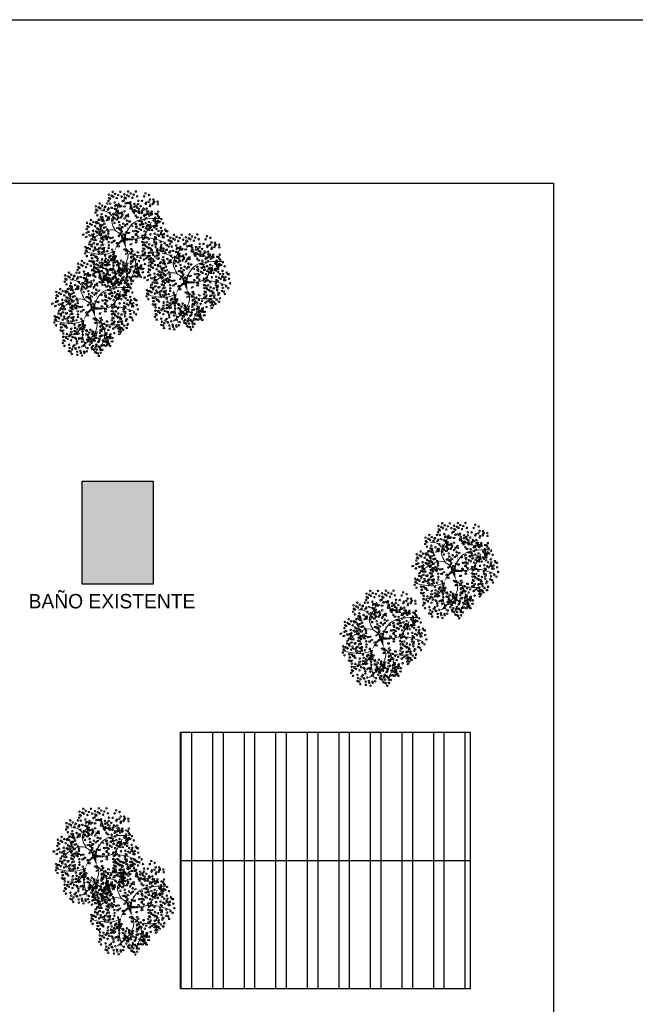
# Model space of a CAD drawing. Header units: millimetres. Extents: x 62 to 2583, y 6 to 513.
# Tile 16 of 20: x 2289 to 2320, y 465 to 513. Entities that reach past the tile are written whole.
import ezdxf

# ---------------------------------------------------------------- set-up
doc = ezdxf.new("R2010")
doc.units = ezdxf.units.MM
doc.linetypes.add('ACAD_ISO04W100', pattern=[30, 24, -3, 0, -3])
doc.layers.add('01 - Vegetación', color=3, linetype='Continuous', lineweight=0)
doc.layers.add('Cotas', color=3, linetype='Continuous')
doc.layers.add('PAREDE', color=6, linetype='Continuous')

# ---------------------------------------------------------------- blocks, each defined once
blk = doc.blocks.new('17')
at = {"layer": '01 - Vegetación'}
for points in [[(4495.84, 1680.23, 1.33, 0.0221, 0.199177), (4489.97, 1684.48, 0.0221, 0.0221, 1.224983)], [(4496.02, 1680.23, 1.33, 0.0221, 0.286986), (4500.47, 1683.82, 0.0221, 0.0221, -1.494927)], [(4496.02, 1679.76, 1.77, 0.0221, 0), (4491.39, 1678.53, 0.0221, 0.0221, 0)], [(4496.02, 1679.66, 1.77, 0.0221, 0), (4500.28, 1678.15, 0.0221, 0.0221, 0)], [(4496.4, 1679.85, 1.77, 0.0221, 0.074947), (4496.4, 1672.95, 0.0221, 0.0221, 0.762797)], [(4497.07, 1679.43, 0.133, 0.0221, 0.381476), (4512.91, 1682.47, 0.0221, 0.0221, -1.841687)]]:
    blk.add_lwpolyline(points, format="xyseb", dxfattribs=at)
for points in [[(4487.73, 1684.98), (4483.44, 1688.25), (4481.42, 1694.81)], [(4490, 1684.47), (4488.83, 1687.51), (4489.5, 1699.09)], [(4497.83, 1680.19), (4501.11, 1685.48), (4497.33, 1694.81)], [(4508.5, 1685.98), (4510.45, 1688), (4511.21, 1691.78)], [(4490, 1684.47), (4482.94, 1685.23), (4475.36, 1683.47)], [(4491.39, 1678.53), (4489.02, 1677.58), (4485.46, 1677.92), (4475.87, 1685.99)], [(4500.47, 1683.82), (4506.92, 1685.99), (4511.46, 1683.47), (4515.25, 1682.46)], [(4497.07, 1679.43), (4503.89, 1675.65), (4507.17, 1660.78)], [(4488.74, 1675.4), (4484.7, 1673.64), (4475.11, 1676.16)], [(4491.39, 1678.53), (4489, 1675.9), (4487.73, 1665.57)], [(4496.57, 1678.43), (4497.07, 1670.86), (4505.15, 1665.32)], [(4497.07, 1670.11), (4496.82, 1665.57), (4494.55, 1658.01)]]:
    blk.add_spline(points, degree=3, dxfattribs=at)
blk = doc.blocks.new('16')
at = {"layer": '01 - Vegetación'}
h = blk.add_hatch(color=40, dxfattribs=at)
h.set_gradient(color1=(255, 191, 0), color2=(223, 255, 127), rotation=180, centered=1, tint=1, name='INVSPHERICAL')
edge = h.paths.add_edge_path()
edge.add_ellipse((4538.847, 1678.642), major_axis=(-0.0033, 0.0777), ratio=0.578492, start_angle=0, end_angle=360, ccw=False)
edge = h.paths.add_edge_path()
edge.add_ellipse((4538.961, 1678.487), major_axis=(-0.0349, 0.0695), ratio=0.578492, start_angle=0, end_angle=360, ccw=False)
edge = h.paths.add_edge_path()
edge.add_ellipse((4538.69, 1678.926), major_axis=(-0.0594, 0.0503), ratio=0.578492, start_angle=0, end_angle=360, ccw=False)
edge = h.paths.add_edge_path()
edge.add_ellipse((4538.676, 1678.266), major_axis=(-0.0033, 0.0777), ratio=0.578492, start_angle=0, end_angle=360, ccw=False)
edge = h.paths.add_edge_path()
edge.add_ellipse((4541.23, 1679.281), major_axis=(0.0274, 0.0728), ratio=0.578492, start_angle=0, end_angle=360, ccw=False)
edge = h.paths.add_edge_path()
edge.add_ellipse((4540.829, 1679.36), major_axis=(-0.0349, 0.0695), ratio=0.578492, start_angle=0, end_angle=360, ccw=False)
edge = h.paths.add_edge_path()
edge.add_ellipse((4541.174, 1679.607), major_axis=(-0.0349, 0.0695), ratio=0.578492, start_angle=0, end_angle=360, ccw=False)
edge = h.paths.add_edge_path()
edge.add_ellipse((4541.072, 1679.421), major_axis=(0.0274, 0.0728), ratio=0.578492, start_angle=0, end_angle=360, ccw=False)
edge = h.paths.add_edge_path()
edge.add_ellipse((4540.113, 1679.632), major_axis=(-0.0349, 0.0695), ratio=0.578492, start_angle=0, end_angle=360, ccw=False)
edge = h.paths.add_edge_path()
edge.add_ellipse((4540.279, 1679.843), major_axis=(-0.0349, 0.0695), ratio=0.578492, start_angle=0, end_angle=360, ccw=False)
edge = h.paths.add_edge_path()
edge.add_ellipse((4540.165, 1679.999), major_axis=(-0.0033, 0.0777), ratio=0.578492, start_angle=0, end_angle=360, ccw=False)
edge = h.paths.add_edge_path()
edge.add_ellipse((4540.499, 1679.956), major_axis=(-0.0033, 0.0777), ratio=0.578492, start_angle=0, end_angle=360, ccw=False)
edge = h.paths.add_edge_path()
edge.add_ellipse((4540.629, 1679.513), major_axis=(-0.0594, 0.0503), ratio=0.578492, start_angle=0, end_angle=360, ccw=False)
edge = h.paths.add_edge_path()
edge.add_ellipse((4540.551, 1680.278), major_axis=(0.0274, 0.0728), ratio=0.578492, start_angle=0, end_angle=360, ccw=False)
edge = h.paths.add_edge_path()
edge.add_ellipse((4539.201, 1679.744), major_axis=(-0.0033, 0.0777), ratio=0.578492, start_angle=0, end_angle=360, ccw=False)
edge = h.paths.add_edge_path()
edge.add_ellipse((4539.14, 1679.893), major_axis=(0.0274, 0.0728), ratio=0.578492, start_angle=0, end_angle=360, ccw=False)
edge = h.paths.add_edge_path()
edge.add_ellipse((4539.208, 1680.126), major_axis=(-0.0033, 0.0777), ratio=0.578492, start_angle=0, end_angle=360, ccw=False)
edge = h.paths.add_edge_path()
edge.add_ellipse((4538.979, 1680.681), major_axis=(-0.0594, 0.0503), ratio=0.578492, start_angle=0, end_angle=360, ccw=False)
edge = h.paths.add_edge_path()
edge.add_ellipse((4538.577, 1680.728), major_axis=(-0.0033, 0.0777), ratio=0.578492, start_angle=0, end_angle=360, ccw=False)
edge = h.paths.add_edge_path()
edge.add_ellipse((4538.926, 1680.033), major_axis=(0.0274, 0.0728), ratio=0.578492, start_angle=0, end_angle=360, ccw=False)
edge = h.paths.add_edge_path()
edge.add_ellipse((4538.95, 1679.842), major_axis=(0.0274, 0.0728), ratio=0.578492, start_angle=0, end_angle=360, ccw=False)
edge = h.paths.add_edge_path()
edge.add_ellipse((4538.621, 1680.191), major_axis=(-0.0349, 0.0695), ratio=0.578492, start_angle=0, end_angle=360, ccw=False)
edge = h.paths.add_edge_path()
edge.add_ellipse((4538.328, 1680.411), major_axis=(0.0274, 0.0728), ratio=0.578492, start_angle=0, end_angle=360, ccw=False)
edge = h.paths.add_edge_path()
edge.add_ellipse((4538.283, 1680.138), major_axis=(-0.0594, 0.0503), ratio=0.578492, start_angle=0, end_angle=360, ccw=False)
edge = h.paths.add_edge_path()
edge.add_ellipse((4538.32, 1679.993), major_axis=(-0.0594, 0.0503), ratio=0.578492, start_angle=0, end_angle=360, ccw=False)
edge = h.paths.add_edge_path()
edge.add_ellipse((4538.755, 1680.687), major_axis=(-0.0033, 0.0777), ratio=0.578492, start_angle=0, end_angle=360, ccw=False)
edge = h.paths.add_edge_path()
edge.add_ellipse((4538.834, 1681.261), major_axis=(-0.0349, 0.0695), ratio=0.578492, start_angle=0, end_angle=360, ccw=False)
edge = h.paths.add_edge_path()
edge.add_ellipse((4539.054, 1681.374), major_axis=(-0.0033, 0.0777), ratio=0.578492, start_angle=0, end_angle=360, ccw=False)
edge = h.paths.add_edge_path()
edge.add_ellipse((4539.147, 1681.076), major_axis=(-0.0594, 0.0503), ratio=0.578492, start_angle=0, end_angle=360, ccw=False)
edge = h.paths.add_edge_path()
edge.add_ellipse((4539.52, 1680.541), major_axis=(-0.0033, 0.0777), ratio=0.578492, start_angle=0, end_angle=360, ccw=False)
edge = h.paths.add_edge_path()
edge.add_ellipse((4539.459, 1680.689), major_axis=(0.0274, 0.0728), ratio=0.578492, start_angle=0, end_angle=360, ccw=False)
edge = h.paths.add_edge_path()
edge.add_ellipse((4539.527, 1680.923), major_axis=(-0.0033, 0.0777), ratio=0.578492, start_angle=0, end_angle=360, ccw=False)
edge = h.paths.add_edge_path()
edge.add_ellipse((4539.265, 1681.244), major_axis=(0.0274, 0.0728), ratio=0.578492, start_angle=0, end_angle=360, ccw=False)
edge = h.paths.add_edge_path()
edge.add_ellipse((4539.188, 1677.478), major_axis=(-0.0594, 0.0503), ratio=0.578492, start_angle=0, end_angle=360, ccw=False)
edge = h.paths.add_edge_path()
edge.add_ellipse((4539.473, 1678.19), major_axis=(0.0274, 0.0728), ratio=0.578492, start_angle=0, end_angle=360, ccw=False)
edge = h.paths.add_edge_path()
edge.add_ellipse((4540.696, 1678.325), major_axis=(0.0274, 0.0728), ratio=0.578492, start_angle=0, end_angle=360, ccw=False)
edge = h.paths.add_edge_path()
edge.add_ellipse((4540.33, 1678.305), major_axis=(-0.0033, 0.0777), ratio=0.578492, start_angle=0, end_angle=360, ccw=False)
edge = h.paths.add_edge_path()
edge.add_ellipse((4540.174, 1678.307), major_axis=(-0.0033, 0.0777), ratio=0.578492, start_angle=0, end_angle=360, ccw=False)
edge = h.paths.add_edge_path()
edge.add_ellipse((4540.488, 1677.717), major_axis=(-0.0594, 0.0503), ratio=0.578492, start_angle=0, end_angle=360, ccw=False)
edge = h.paths.add_edge_path()
edge.add_ellipse((4540.676, 1677.675), major_axis=(-0.0594, 0.0503), ratio=0.578492, start_angle=0, end_angle=360, ccw=False)
edge = h.paths.add_edge_path()
edge.add_ellipse((4539.469, 1677.341), major_axis=(-0.0033, 0.0777), ratio=0.578492, start_angle=0, end_angle=360, ccw=False)
edge = h.paths.add_edge_path()
edge.add_ellipse((4539.773, 1677.406), major_axis=(-0.0594, 0.0503), ratio=0.578492, start_angle=0, end_angle=360, ccw=False)
edge = h.paths.add_edge_path()
edge.add_ellipse((4539.631, 1677.23), major_axis=(-0.0349, 0.0695), ratio=0.578492, start_angle=0, end_angle=360, ccw=False)
edge = h.paths.add_edge_path()
edge.add_ellipse((4539.445, 1677.695), major_axis=(-0.0594, 0.0503), ratio=0.578492, start_angle=0, end_angle=360, ccw=False)
edge = h.paths.add_edge_path()
edge.add_ellipse((4542.676, 1679.136), major_axis=(-0.0033, 0.0777), ratio=0.578492, start_angle=0, end_angle=360, ccw=False)
edge = h.paths.add_edge_path()
edge.add_ellipse((4542.661, 1679.428), major_axis=(-0.0033, 0.0777), ratio=0.578492, start_angle=0, end_angle=360, ccw=False)
edge = h.paths.add_edge_path()
edge.add_ellipse((4542.742, 1679.554), major_axis=(-0.0033, 0.0777), ratio=0.578492, start_angle=0, end_angle=360, ccw=False)
edge = h.paths.add_edge_path()
edge.add_ellipse((4542.776, 1679.728), major_axis=(-0.0349, 0.0695), ratio=0.578492, start_angle=0, end_angle=360, ccw=False)
edge = h.paths.add_edge_path()
edge.add_ellipse((4542.477, 1679.745), major_axis=(0.0274, 0.0728), ratio=0.578492, start_angle=0, end_angle=360, ccw=False)
edge = h.paths.add_edge_path()
edge.add_ellipse((4542.578, 1680.02), major_axis=(0.0274, 0.0728), ratio=0.578492, start_angle=0, end_angle=360, ccw=False)
edge = h.paths.add_edge_path()
edge.add_ellipse((4542.466, 1680.268), major_axis=(-0.0349, 0.0695), ratio=0.578492, start_angle=0, end_angle=360, ccw=False)
edge = h.paths.add_edge_path()
edge.add_ellipse((4542.632, 1680.479), major_axis=(-0.0349, 0.0695), ratio=0.578492, start_angle=0, end_angle=360, ccw=False)
edge = h.paths.add_edge_path()
edge.add_ellipse((4542.359, 1679.577), major_axis=(-0.0594, 0.0503), ratio=0.578492, start_angle=0, end_angle=360, ccw=False)
edge = h.paths.add_edge_path()
edge.add_ellipse((4542.171, 1679.619), major_axis=(-0.0594, 0.0503), ratio=0.578492, start_angle=0, end_angle=360, ccw=False)
edge = h.paths.add_edge_path()
edge.add_ellipse((4542.246, 1679.328), major_axis=(-0.0594, 0.0503), ratio=0.578492, start_angle=0, end_angle=360, ccw=False)
edge = h.paths.add_edge_path()
edge.add_ellipse((4542.369, 1678.498), major_axis=(0.0274, 0.0728), ratio=0.578492, start_angle=0, end_angle=360, ccw=False)
edge = h.paths.add_edge_path()
edge.add_ellipse((4542.902, 1678.749), major_axis=(-0.0349, 0.0695), ratio=0.578492, start_angle=0, end_angle=360, ccw=False)
edge = h.paths.add_edge_path()
edge.add_ellipse((4542.925, 1678.897), major_axis=(-0.0349, 0.0695), ratio=0.578492, start_angle=0, end_angle=360, ccw=False)
edge = h.paths.add_edge_path()
edge.add_ellipse((4542.628, 1678.671), major_axis=(-0.0033, 0.0777), ratio=0.578492, start_angle=0, end_angle=360, ccw=False)
edge = h.paths.add_edge_path()
edge.add_ellipse((4542.11, 1678.896), major_axis=(-0.0349, 0.0695), ratio=0.578492, start_angle=0, end_angle=360, ccw=False)
edge = h.paths.add_edge_path()
edge.add_ellipse((4542.34, 1678.18), major_axis=(-0.0349, 0.0695), ratio=0.578492, start_angle=0, end_angle=360, ccw=False)
edge = h.paths.add_edge_path()
edge.add_ellipse((4538.137, 1679.191), major_axis=(-0.0349, 0.0695), ratio=0.578492, start_angle=0, end_angle=360, ccw=False)
edge = h.paths.add_edge_path()
edge.add_ellipse((4538.099, 1678.758), major_axis=(-0.0594, 0.0503), ratio=0.578492, start_angle=0, end_angle=360, ccw=False)
edge = h.paths.add_edge_path()
edge.add_ellipse((4537.796, 1678.552), major_axis=(0.0274, 0.0728), ratio=0.578492, start_angle=0, end_angle=360, ccw=False)
edge = h.paths.add_edge_path()
edge.add_ellipse((4537.776, 1678.277), major_axis=(-0.0033, 0.0777), ratio=0.578492, start_angle=0, end_angle=360, ccw=False)
edge = h.paths.add_edge_path()
edge.add_ellipse((4539.181, 1678.6), major_axis=(-0.0033, 0.0777), ratio=0.578492, start_angle=0, end_angle=360, ccw=False)
edge = h.paths.add_edge_path()
edge.add_ellipse((4538.502, 1678.968), major_axis=(-0.0594, 0.0503), ratio=0.578492, start_angle=0, end_angle=360, ccw=False)
edge = h.paths.add_edge_path()
edge.add_ellipse((4538.615, 1679.216), major_axis=(-0.0594, 0.0503), ratio=0.578492, start_angle=0, end_angle=360, ccw=False)
edge = h.paths.add_edge_path()
edge.add_ellipse((4538.188, 1679.557), major_axis=(-0.0033, 0.0777), ratio=0.578492, start_angle=0, end_angle=360, ccw=False)
edge = h.paths.add_edge_path()
edge.add_ellipse((4538.203, 1679.265), major_axis=(-0.0033, 0.0777), ratio=0.578492, start_angle=0, end_angle=360, ccw=False)
edge = h.paths.add_edge_path()
edge.add_ellipse((4538.285, 1679.391), major_axis=(-0.0033, 0.0777), ratio=0.578492, start_angle=0, end_angle=360, ccw=False)
edge = h.paths.add_edge_path()
edge.add_ellipse((4538.856, 1679.647), major_axis=(-0.0349, 0.0695), ratio=0.578492, start_angle=0, end_angle=360, ccw=False)
edge = h.paths.add_edge_path()
edge.add_ellipse((4538.272, 1678.751), major_axis=(0.0274, 0.0728), ratio=0.578492, start_angle=0, end_angle=360, ccw=False)
edge = h.paths.add_edge_path()
edge.add_ellipse((4540.863, 1678.985), major_axis=(0.0274, 0.0728), ratio=0.578492, start_angle=0, end_angle=360, ccw=False)
edge = h.paths.add_edge_path()
edge.add_ellipse((4540.823, 1678.811), major_axis=(-0.0349, 0.0695), ratio=0.578492, start_angle=0, end_angle=360, ccw=False)
edge = h.paths.add_edge_path()
edge.add_ellipse((4541.446, 1678.949), major_axis=(-0.0349, 0.0695), ratio=0.578492, start_angle=0, end_angle=360, ccw=False)
edge = h.paths.add_edge_path()
edge.add_ellipse((4540.434, 1680.393), major_axis=(-0.0033, 0.0777), ratio=0.578492, start_angle=0, end_angle=360, ccw=False)
edge = h.paths.add_edge_path()
edge.add_ellipse((4540.419, 1680.685), major_axis=(-0.0033, 0.0777), ratio=0.578492, start_angle=0, end_angle=360, ccw=False)
edge = h.paths.add_edge_path()
edge.add_ellipse((4539.773, 1680.547), major_axis=(-0.0349, 0.0695), ratio=0.578492, start_angle=0, end_angle=360, ccw=False)
edge = h.paths.add_edge_path()
edge.add_ellipse((4539.782, 1680.87), major_axis=(-0.0349, 0.0695), ratio=0.578492, start_angle=0, end_angle=360, ccw=False)
edge = h.paths.add_edge_path()
edge.add_ellipse((4539.668, 1681.126), major_axis=(0.0274, 0.0728), ratio=0.578492, start_angle=0, end_angle=360, ccw=False)
edge = h.paths.add_edge_path()
edge.add_ellipse((4540.336, 1681.276), major_axis=(0.0274, 0.0728), ratio=0.578492, start_angle=0, end_angle=360, ccw=False)
edge = h.paths.add_edge_path()
edge.add_ellipse((4540.381, 1681.413), major_axis=(-0.0349, 0.0695), ratio=0.578492, start_angle=0, end_angle=360, ccw=False)
edge = h.paths.add_edge_path()
edge.add_ellipse((4540.225, 1681.525), major_axis=(-0.0349, 0.0695), ratio=0.578492, start_angle=0, end_angle=360, ccw=False)
edge = h.paths.add_edge_path()
edge.add_ellipse((4540.009, 1681.424), major_axis=(-0.0033, 0.0777), ratio=0.578492, start_angle=0, end_angle=360, ccw=False)
edge = h.paths.add_edge_path()
edge.add_ellipse((4540.106, 1681.258), major_axis=(-0.0033, 0.0777), ratio=0.578492, start_angle=0, end_angle=360, ccw=False)
edge = h.paths.add_edge_path()
edge.add_ellipse((4540.036, 1680.989), major_axis=(-0.0594, 0.0503), ratio=0.578492, start_angle=0, end_angle=360, ccw=False)
edge = h.paths.add_edge_path()
edge.add_ellipse((4539.967, 1680.73), major_axis=(-0.0594, 0.0503), ratio=0.578492, start_angle=0, end_angle=360, ccw=False)
edge = h.paths.add_edge_path()
edge.add_ellipse((4541.92, 1680.217), major_axis=(-0.0033, 0.0777), ratio=0.578492, start_angle=0, end_angle=360, ccw=False)
edge = h.paths.add_edge_path()
edge.add_ellipse((4541.222, 1680.466), major_axis=(-0.0349, 0.0695), ratio=0.578492, start_angle=0, end_angle=360, ccw=False)
edge = h.paths.add_edge_path()
edge.add_ellipse((4541.387, 1680.676), major_axis=(-0.0349, 0.0695), ratio=0.578492, start_angle=0, end_angle=360, ccw=False)
edge = h.paths.add_edge_path()
edge.add_ellipse((4541.251, 1680.784), major_axis=(0.0274, 0.0728), ratio=0.578492, start_angle=0, end_angle=360, ccw=False)
edge = h.paths.add_edge_path()
edge.add_ellipse((4541.818, 1680.659), major_axis=(0.0274, 0.0728), ratio=0.578492, start_angle=0, end_angle=360, ccw=False)
edge = h.paths.add_edge_path()
edge.add_ellipse((4541.942, 1680.743), major_axis=(0.0274, 0.0728), ratio=0.578492, start_angle=0, end_angle=360, ccw=False)
edge = h.paths.add_edge_path()
edge.add_ellipse((4541.762, 1680.886), major_axis=(-0.0349, 0.0695), ratio=0.578492, start_angle=0, end_angle=360, ccw=False)
edge = h.paths.add_edge_path()
edge.add_ellipse((4541.592, 1681.082), major_axis=(-0.0033, 0.0777), ratio=0.578492, start_angle=0, end_angle=360, ccw=False)
edge = h.paths.add_edge_path()
edge.add_ellipse((4541.511, 1680.956), major_axis=(-0.0033, 0.0777), ratio=0.578492, start_angle=0, end_angle=360, ccw=False)
edge = h.paths.add_edge_path()
edge.add_ellipse((4541.775, 1680.201), major_axis=(-0.0594, 0.0503), ratio=0.578492, start_angle=0, end_angle=360, ccw=False)
edge = h.paths.add_edge_path()
edge.add_ellipse((4541.737, 1680.346), major_axis=(-0.0594, 0.0503), ratio=0.578492, start_angle=0, end_angle=360, ccw=False)
edge = h.paths.add_edge_path()
edge.add_ellipse((4541.843, 1679.118), major_axis=(-0.0594, 0.0503), ratio=0.578492, start_angle=0, end_angle=360, ccw=False)
edge = h.paths.add_edge_path()
edge.add_ellipse((4541.881, 1679.551), major_axis=(-0.0349, 0.0695), ratio=0.578492, start_angle=0, end_angle=360, ccw=False)
edge = h.paths.add_edge_path()
edge.add_ellipse((4542.015, 1679.29), major_axis=(-0.0349, 0.0695), ratio=0.578492, start_angle=0, end_angle=360, ccw=False)
edge = h.paths.add_edge_path()
edge.add_ellipse((4541.91, 1679.869), major_axis=(0.0274, 0.0728), ratio=0.578492, start_angle=0, end_angle=360, ccw=False)
edge = h.paths.add_edge_path()
edge.add_ellipse((4541.769, 1679.666), major_axis=(-0.0033, 0.0777), ratio=0.578492, start_angle=0, end_angle=360, ccw=False)
edge = h.paths.add_edge_path()
edge.add_ellipse((4539.676, 1679.115), major_axis=(-0.0033, 0.0777), ratio=0.578492, start_angle=0, end_angle=360, ccw=False)
edge = h.paths.add_edge_path()
edge.add_ellipse((4539.594, 1678.989), major_axis=(-0.0033, 0.0777), ratio=0.578492, start_angle=0, end_angle=360, ccw=False)
edge = h.paths.add_edge_path()
edge.add_ellipse((4539.898, 1679.531), major_axis=(-0.0033, 0.0777), ratio=0.578492, start_angle=0, end_angle=360, ccw=False)
edge = h.paths.add_edge_path()
edge.add_ellipse((4539.697, 1678.641), major_axis=(-0.0349, 0.0695), ratio=0.578492, start_angle=0, end_angle=360, ccw=False)
edge = h.paths.add_edge_path()
edge.add_ellipse((4539.398, 1678.691), major_axis=(-0.0349, 0.0695), ratio=0.578492, start_angle=0, end_angle=360, ccw=False)
edge = h.paths.add_edge_path()
edge.add_ellipse((4539.555, 1678.579), major_axis=(-0.0349, 0.0695), ratio=0.578492, start_angle=0, end_angle=360, ccw=False)
edge = h.paths.add_edge_path()
edge.add_ellipse((4540.714, 1679.167), major_axis=(0.0274, 0.0728), ratio=0.578492, start_angle=0, end_angle=360, ccw=False)
edge = h.paths.add_edge_path()
edge.add_ellipse((4540.549, 1681.79), major_axis=(-0.0349, 0.0695), ratio=0.578492, start_angle=0, end_angle=360, ccw=False)
edge = h.paths.add_edge_path()
edge.add_ellipse((4540.715, 1682.001), major_axis=(-0.0349, 0.0695), ratio=0.578492, start_angle=0, end_angle=360, ccw=False)
edge = h.paths.add_edge_path()
edge.add_ellipse((4540.848, 1681.741), major_axis=(-0.0349, 0.0695), ratio=0.578492, start_angle=0, end_angle=360, ccw=False)
edge = h.paths.add_edge_path()
edge.add_ellipse((4540.661, 1681.542), major_axis=(0.0274, 0.0728), ratio=0.578492, start_angle=0, end_angle=360, ccw=False)
edge = h.paths.add_edge_path()
edge.add_ellipse((4540.684, 1681.351), major_axis=(0.0274, 0.0728), ratio=0.578492, start_angle=0, end_angle=360, ccw=False)
edge = h.paths.add_edge_path()
edge.add_ellipse((4540.56, 1681.267), major_axis=(0.0274, 0.0728), ratio=0.578492, start_angle=0, end_angle=360, ccw=False)
edge = h.paths.add_edge_path()
edge.add_ellipse((4540.528, 1678.539), major_axis=(0.0274, 0.0728), ratio=0.578492, start_angle=0, end_angle=360, ccw=False)
edge = h.paths.add_edge_path()
edge.add_ellipse((4540.38, 1678.647), major_axis=(0.0274, 0.0728), ratio=0.578492, start_angle=0, end_angle=360, ccw=False)
edge = h.paths.add_edge_path()
edge.add_ellipse((4540.034, 1678.678), major_axis=(-0.0349, 0.0695), ratio=0.578492, start_angle=0, end_angle=360, ccw=False)
edge = h.paths.add_edge_path()
edge.add_ellipse((4540.944, 1678.493), major_axis=(0.0274, 0.0728), ratio=0.578492, start_angle=0, end_angle=360, ccw=False)
edge = h.paths.add_edge_path()
edge.add_ellipse((4541.625, 1678.77), major_axis=(-0.0349, 0.0695), ratio=0.578492, start_angle=0, end_angle=360, ccw=False)
edge = h.paths.add_edge_path()
edge.add_ellipse((4541.994, 1678.887), major_axis=(0.0274, 0.0728), ratio=0.578492, start_angle=0, end_angle=360, ccw=False)
edge = h.paths.add_edge_path()
edge.add_ellipse((4541.336, 1678.598), major_axis=(0.0274, 0.0728), ratio=0.578492, start_angle=0, end_angle=360, ccw=False)
edge = h.paths.add_edge_path()
edge.add_ellipse((4539.381, 1678.993), major_axis=(-0.0349, 0.0695), ratio=0.578492, start_angle=0, end_angle=360, ccw=False)
edge = h.paths.add_edge_path()
edge.add_ellipse((4540.938, 1681.079), major_axis=(-0.0033, 0.0777), ratio=0.578492, start_angle=0, end_angle=360, ccw=False)
edge = h.paths.add_edge_path()
edge.add_ellipse((4540.699, 1680.759), major_axis=(-0.0594, 0.0503), ratio=0.578492, start_angle=0, end_angle=360, ccw=False)
edge = h.paths.add_edge_path()
edge.add_ellipse((4540.908, 1680.857), major_axis=(-0.0349, 0.0695), ratio=0.578492, start_angle=0, end_angle=360, ccw=False)
edge = h.paths.add_edge_path()
edge.add_ellipse((4540.863, 1680.561), major_axis=(-0.0349, 0.0695), ratio=0.578492, start_angle=0, end_angle=360, ccw=False)
edge = h.paths.add_edge_path()
edge.add_ellipse((4540.564, 1680.61), major_axis=(-0.0349, 0.0695), ratio=0.578492, start_angle=0, end_angle=360, ccw=False)
edge = h.paths.add_edge_path()
edge.add_ellipse((4539.771, 1681.729), major_axis=(-0.0349, 0.0695), ratio=0.578492, start_angle=0, end_angle=360, ccw=False)
edge = h.paths.add_edge_path()
edge.add_ellipse((4540.968, 1678.302), major_axis=(0.0274, 0.0728), ratio=0.578492, start_angle=0, end_angle=360, ccw=False)
edge = h.paths.add_edge_path()
edge.add_ellipse((4541.908, 1678.227), major_axis=(-0.0033, 0.0777), ratio=0.578492, start_angle=0, end_angle=360, ccw=False)
edge = h.paths.add_edge_path()
edge.add_ellipse((4541.283, 1678.297), major_axis=(-0.0349, 0.0695), ratio=0.578492, start_angle=0, end_angle=360, ccw=False)
edge = h.paths.add_edge_path()
edge.add_ellipse((4541.463, 1678.333), major_axis=(-0.0349, 0.0695), ratio=0.578492, start_angle=0, end_angle=360, ccw=False)
edge = h.paths.add_edge_path()
edge.add_ellipse((4538.021, 1678.159), major_axis=(0.0274, 0.0728), ratio=0.578492, start_angle=0, end_angle=360, ccw=False)
edge = h.paths.add_edge_path()
edge.add_ellipse((4537.772, 1677.992), major_axis=(0.0274, 0.0728), ratio=0.578492, start_angle=0, end_angle=360, ccw=False)
edge = h.paths.add_edge_path()
edge.add_ellipse((4538.082, 1677.841), major_axis=(-0.0033, 0.0777), ratio=0.578492, start_angle=0, end_angle=360, ccw=False)
edge = h.paths.add_edge_path()
edge.add_ellipse((4538.572, 1677.966), major_axis=(-0.0349, 0.0695), ratio=0.578492, start_angle=0, end_angle=360, ccw=False)
edge = h.paths.add_edge_path()
edge.add_ellipse((4538.311, 1677.99), major_axis=(0.0274, 0.0728), ratio=0.578492, start_angle=0, end_angle=360, ccw=False)
edge = h.paths.add_edge_path()
edge.add_ellipse((4538.394, 1678.174), major_axis=(0.0274, 0.0728), ratio=0.578492, start_angle=0, end_angle=360, ccw=False)
edge = h.paths.add_edge_path()
edge.add_ellipse((4538.776, 1677.355), major_axis=(-0.0349, 0.0695), ratio=0.578492, start_angle=0, end_angle=360, ccw=False)
edge = h.paths.add_edge_path()
edge.add_ellipse((4538.597, 1677.319), major_axis=(-0.0349, 0.0695), ratio=0.578492, start_angle=0, end_angle=360, ccw=False)
edge = h.paths.add_edge_path()
edge.add_ellipse((4539.063, 1677.621), major_axis=(-0.0349, 0.0695), ratio=0.578492, start_angle=0, end_angle=360, ccw=False)
edge = h.paths.add_edge_path()
edge.add_ellipse((4539.033, 1676.828), major_axis=(0.0274, 0.0728), ratio=0.578492, start_angle=0, end_angle=360, ccw=False)
edge = h.paths.add_edge_path()
edge.add_ellipse((4539.009, 1677.162), major_axis=(0.0274, 0.0728), ratio=0.578492, start_angle=0, end_angle=360, ccw=False)
edge = h.paths.add_edge_path()
edge.add_ellipse((4538.885, 1677.078), major_axis=(0.0274, 0.0728), ratio=0.578492, start_angle=0, end_angle=360, ccw=False)
edge = h.paths.add_edge_path()
edge.add_ellipse((4539.054, 1677.298), major_axis=(-0.0349, 0.0695), ratio=0.578492, start_angle=0, end_angle=360, ccw=False)
edge = h.paths.add_edge_path()
edge.add_ellipse((4542.221, 1677.913), major_axis=(-0.0033, 0.0777), ratio=0.578492, start_angle=0, end_angle=360, ccw=False)
edge = h.paths.add_edge_path()
edge.add_ellipse((4542.451, 1677.771), major_axis=(-0.0349, 0.0695), ratio=0.578492, start_angle=0, end_angle=360, ccw=False)
edge = h.paths.add_edge_path()
edge.add_ellipse((4541.18, 1677.355), major_axis=(-0.0349, 0.0695), ratio=0.578492, start_angle=0, end_angle=360, ccw=False)
edge = h.paths.add_edge_path()
edge.add_ellipse((4541.671, 1678.102), major_axis=(-0.0033, 0.0777), ratio=0.578492, start_angle=0, end_angle=360, ccw=False)
edge = h.paths.add_edge_path()
edge.add_ellipse((4541.411, 1678.017), major_axis=(-0.0033, 0.0777), ratio=0.578492, start_angle=0, end_angle=360, ccw=False)
edge = h.paths.add_edge_path()
edge.add_ellipse((4542.075, 1677.637), major_axis=(-0.0594, 0.0503), ratio=0.578492, start_angle=0, end_angle=360, ccw=False)
edge = h.paths.add_edge_path()
edge.add_ellipse((4541.252, 1677.826), major_axis=(-0.0349, 0.0695), ratio=0.578492, start_angle=0, end_angle=360, ccw=False)
edge = h.paths.add_edge_path()
edge.add_ellipse((4541.596, 1676.853), major_axis=(-0.0033, 0.0777), ratio=0.578492, start_angle=0, end_angle=360, ccw=False)
edge = h.paths.add_edge_path()
edge.add_ellipse((4541.655, 1677.018), major_axis=(-0.0033, 0.0777), ratio=0.578492, start_angle=0, end_angle=360, ccw=False)
edge = h.paths.add_edge_path()
edge.add_ellipse((4542.033, 1677.371), major_axis=(-0.0349, 0.0695), ratio=0.578492, start_angle=0, end_angle=360, ccw=False)
edge = h.paths.add_edge_path()
edge.add_ellipse((4542.19, 1677.259), major_axis=(-0.0349, 0.0695), ratio=0.578492, start_angle=0, end_angle=360, ccw=False)
edge = h.paths.add_edge_path()
edge.add_ellipse((4542.168, 1676.931), major_axis=(0.0274, 0.0728), ratio=0.578492, start_angle=0, end_angle=360, ccw=False)
edge = h.paths.add_edge_path()
edge.add_ellipse((4542.176, 1677.433), major_axis=(-0.0349, 0.0695), ratio=0.578492, start_angle=0, end_angle=360, ccw=False)
edge = h.paths.add_edge_path()
edge.add_ellipse((4541.313, 1677.094), major_axis=(-0.0349, 0.0695), ratio=0.578492, start_angle=0, end_angle=360, ccw=False)
edge = h.paths.add_edge_path()
edge.add_ellipse((4541.359, 1677.391), major_axis=(-0.0349, 0.0695), ratio=0.578492, start_angle=0, end_angle=360, ccw=False)
edge = h.paths.add_edge_path()
edge.add_ellipse((4540.019, 1676.943), major_axis=(-0.0349, 0.0695), ratio=0.578492, start_angle=0, end_angle=360, ccw=False)
edge = h.paths.add_edge_path()
edge.add_ellipse((4539.641, 1676.826), major_axis=(0.0274, 0.0728), ratio=0.578492, start_angle=0, end_angle=360, ccw=False)
edge = h.paths.add_edge_path()
edge.add_ellipse((4539.262, 1676.754), major_axis=(-0.0594, 0.0503), ratio=0.578492, start_angle=0, end_angle=360, ccw=False)
edge = h.paths.add_edge_path()
edge.add_ellipse((4539.45, 1677.146), major_axis=(-0.0594, 0.0503), ratio=0.578492, start_angle=0, end_angle=360, ccw=False)
at = {"layer": '01 - Vegetación', "extrusion": (0, 0, -1)}
for centre, major_axis in [((4540.549, 1681.79), (-0.0349, 0.0695)), ((4540.715, 1682.001), (-0.0349, 0.0695)), ((4538.834, 1681.261), (-0.0349, 0.0695)), ((4539.054, 1681.374), (-0.0033, 0.0777)), ((4539.771, 1681.729), (-0.0349, 0.0695)), ((4540.009, 1681.424), (-0.0033, 0.0777)), ((4540.106, 1681.258), (-0.0033, 0.0777)), ((4540.225, 1681.525), (-0.0349, 0.0695)), ((4540.381, 1681.413), (-0.0349, 0.0695)), ((4540.848, 1681.741), (-0.0349, 0.0695)), ((4538.577, 1680.728), (-0.0033, 0.0777)), ((4538.755, 1680.687), (-0.0033, 0.0777)), ((4539.52, 1680.541), (-0.0033, 0.0777)), ((4539.527, 1680.923), (-0.0033, 0.0777)), ((4539.773, 1680.547), (-0.0349, 0.0695)), ((4539.782, 1680.87), (-0.0349, 0.0695)), ((4540.419, 1680.685), (-0.0033, 0.0777)), ((4540.564, 1680.61), (-0.0349, 0.0695)), ((4540.863, 1680.561), (-0.0349, 0.0695)), ((4540.908, 1680.857), (-0.0349, 0.0695)), ((4540.938, 1681.079), (-0.0033, 0.0777)), ((4541.222, 1680.466), (-0.0349, 0.0695)), ((4541.387, 1680.676), (-0.0349, 0.0695)), ((4541.511, 1680.956), (-0.0033, 0.0777)), ((4541.592, 1681.082), (-0.0033, 0.0777)), ((4541.762, 1680.886), (-0.0349, 0.0695)), ((4542.632, 1680.479), (-0.0349, 0.0695)), ((4538.621, 1680.191), (-0.0349, 0.0695)), ((4539.201, 1679.744), (-0.0033, 0.0777)), ((4539.208, 1680.126), (-0.0033, 0.0777)), ((4540.165, 1679.999), (-0.0033, 0.0777)), ((4540.279, 1679.843), (-0.0349, 0.0695)), ((4540.434, 1680.393), (-0.0033, 0.0777)), ((4540.499, 1679.956), (-0.0033, 0.0777)), ((4541.92, 1680.217), (-0.0033, 0.0777)), ((4542.466, 1680.268), (-0.0349, 0.0695)), ((4542.776, 1679.728), (-0.0349, 0.0695)), ((4538.137, 1679.191), (-0.0349, 0.0695)), ((4538.188, 1679.557), (-0.0033, 0.0777)), ((4538.203, 1679.265), (-0.0033, 0.0777)), ((4538.285, 1679.391), (-0.0033, 0.0777)), ((4538.856, 1679.647), (-0.0349, 0.0695)), ((4539.676, 1679.115), (-0.0033, 0.0777)), ((4539.898, 1679.531), (-0.0033, 0.0777)), ((4540.113, 1679.632), (-0.0349, 0.0695)), ((4540.829, 1679.36), (-0.0349, 0.0695)), ((4541.174, 1679.607), (-0.0349, 0.0695)), ((4541.769, 1679.666), (-0.0033, 0.0777)), ((4541.881, 1679.551), (-0.0349, 0.0695)), ((4542.015, 1679.29), (-0.0349, 0.0695)), ((4542.661, 1679.428), (-0.0033, 0.0777)), ((4542.676, 1679.136), (-0.0033, 0.0777)), ((4542.742, 1679.554), (-0.0033, 0.0777)), ((4538.847, 1678.642), (-0.0033, 0.0777)), ((4538.961, 1678.487), (-0.0349, 0.0695)), ((4539.181, 1678.6), (-0.0033, 0.0777)), ((4539.381, 1678.993), (-0.0349, 0.0695)), ((4539.398, 1678.691), (-0.0349, 0.0695)), ((4539.555, 1678.579), (-0.0349, 0.0695)), ((4539.594, 1678.989), (-0.0033, 0.0777)), ((4539.697, 1678.641), (-0.0349, 0.0695)), ((4540.034, 1678.678), (-0.0349, 0.0695)), ((4540.823, 1678.811), (-0.0349, 0.0695)), ((4541.446, 1678.949), (-0.0349, 0.0695)), ((4541.625, 1678.77), (-0.0349, 0.0695)), ((4542.11, 1678.896), (-0.0349, 0.0695)), ((4542.628, 1678.671), (-0.0033, 0.0777)), ((4542.902, 1678.749), (-0.0349, 0.0695)), ((4542.925, 1678.897), (-0.0349, 0.0695)), ((4537.776, 1678.277), (-0.0033, 0.0777)), ((4538.082, 1677.841), (-0.0033, 0.0777)), ((4538.572, 1677.966), (-0.0349, 0.0695)), ((4538.676, 1678.266), (-0.0033, 0.0777)), ((4540.174, 1678.307), (-0.0033, 0.0777)), ((4540.33, 1678.305), (-0.0033, 0.0777)), ((4541.252, 1677.826), (-0.0349, 0.0695)), ((4541.283, 1678.297), (-0.0349, 0.0695)), ((4541.411, 1678.017), (-0.0033, 0.0777)), ((4541.463, 1678.333), (-0.0349, 0.0695)), ((4541.671, 1678.102), (-0.0033, 0.0777)), ((4541.908, 1678.227), (-0.0033, 0.0777)), ((4542.221, 1677.913), (-0.0033, 0.0777)), ((4542.34, 1678.18), (-0.0349, 0.0695)), ((4542.451, 1677.771), (-0.0349, 0.0695)), ((4538.597, 1677.319), (-0.0349, 0.0695)), ((4538.776, 1677.355), (-0.0349, 0.0695)), ((4539.054, 1677.298), (-0.0349, 0.0695)), ((4539.063, 1677.621), (-0.0349, 0.0695)), ((4539.469, 1677.341), (-0.0033, 0.0777)), ((4539.631, 1677.23), (-0.0349, 0.0695)), ((4541.18, 1677.355), (-0.0349, 0.0695)), ((4541.313, 1677.094), (-0.0349, 0.0695)), ((4541.359, 1677.391), (-0.0349, 0.0695)), ((4541.655, 1677.018), (-0.0033, 0.0777)), ((4542.033, 1677.371), (-0.0349, 0.0695)), ((4542.176, 1677.433), (-0.0349, 0.0695)), ((4542.19, 1677.259), (-0.0349, 0.0695)), ((4540.019, 1676.943), (-0.0349, 0.0695)), ((4541.596, 1676.853), (-0.0033, 0.0777))]:
    blk.add_ellipse(centre, major_axis=major_axis, ratio=0.578492, start_param=3.141593, end_param=9.424778, dxfattribs=at)
for centre, major_axis in [((4539.265, 1681.244), (0.0274, 0.0728)), ((4539.668, 1681.126), (0.0274, 0.0728)), ((4540.336, 1681.276), (0.0274, 0.0728)), ((4540.56, 1681.267), (0.0274, 0.0728)), ((4540.661, 1681.542), (0.0274, 0.0728)), ((4540.684, 1681.351), (0.0274, 0.0728)), ((4538.328, 1680.411), (0.0274, 0.0728)), ((4538.979, 1680.681), (-0.0594, 0.0503)), ((4539.147, 1681.076), (-0.0594, 0.0503)), ((4539.459, 1680.689), (0.0274, 0.0728)), ((4539.967, 1680.73), (-0.0594, 0.0503)), ((4540.036, 1680.989), (-0.0594, 0.0503)), ((4540.699, 1680.759), (-0.0594, 0.0503)), ((4541.251, 1680.784), (0.0274, 0.0728)), ((4541.818, 1680.659), (0.0274, 0.0728)), ((4541.942, 1680.743), (0.0274, 0.0728)), ((4538.283, 1680.138), (-0.0594, 0.0503)), ((4538.32, 1679.993), (-0.0594, 0.0503)), ((4538.926, 1680.033), (0.0274, 0.0728)), ((4538.95, 1679.842), (0.0274, 0.0728)), ((4539.14, 1679.893), (0.0274, 0.0728)), ((4540.551, 1680.278), (0.0274, 0.0728)), ((4541.737, 1680.346), (-0.0594, 0.0503)), ((4541.775, 1680.201), (-0.0594, 0.0503)), ((4541.91, 1679.869), (0.0274, 0.0728)), ((4542.477, 1679.745), (0.0274, 0.0728)), ((4542.578, 1680.02), (0.0274, 0.0728)), ((4538.615, 1679.216), (-0.0594, 0.0503)), ((4540.629, 1679.513), (-0.0594, 0.0503)), ((4540.714, 1679.167), (0.0274, 0.0728)), ((4541.072, 1679.421), (0.0274, 0.0728)), ((4541.23, 1679.281), (0.0274, 0.0728)), ((4541.843, 1679.118), (-0.0594, 0.0503)), ((4542.171, 1679.619), (-0.0594, 0.0503)), ((4542.246, 1679.328), (-0.0594, 0.0503)), ((4542.359, 1679.577), (-0.0594, 0.0503)), ((4537.796, 1678.552), (0.0274, 0.0728)), ((4538.099, 1678.758), (-0.0594, 0.0503)), ((4538.272, 1678.751), (0.0274, 0.0728)), ((4538.502, 1678.968), (-0.0594, 0.0503)), ((4538.69, 1678.926), (-0.0594, 0.0503)), ((4540.38, 1678.647), (0.0274, 0.0728)), ((4540.528, 1678.539), (0.0274, 0.0728)), ((4540.863, 1678.985), (0.0274, 0.0728)), ((4540.944, 1678.493), (0.0274, 0.0728)), ((4541.336, 1678.598), (0.0274, 0.0728)), ((4541.994, 1678.887), (0.0274, 0.0728)), ((4542.369, 1678.498), (0.0274, 0.0728)), ((4537.772, 1677.992), (0.0274, 0.0728)), ((4538.021, 1678.159), (0.0274, 0.0728)), ((4538.311, 1677.99), (0.0274, 0.0728)), ((4538.394, 1678.174), (0.0274, 0.0728)), ((4539.445, 1677.695), (-0.0594, 0.0503)), ((4539.473, 1678.19), (0.0274, 0.0728)), ((4540.488, 1677.717), (-0.0594, 0.0503)), ((4540.676, 1677.675), (-0.0594, 0.0503)), ((4540.696, 1678.325), (0.0274, 0.0728)), ((4540.968, 1678.302), (0.0274, 0.0728)), ((4538.885, 1677.078), (0.0274, 0.0728)), ((4539.009, 1677.162), (0.0274, 0.0728)), ((4539.188, 1677.478), (-0.0594, 0.0503)), ((4539.45, 1677.146), (-0.0594, 0.0503)), ((4539.773, 1677.406), (-0.0594, 0.0503)), ((4542.075, 1677.637), (-0.0594, 0.0503)), ((4539.033, 1676.828), (0.0274, 0.0728)), ((4539.262, 1676.754), (-0.0594, 0.0503)), ((4539.641, 1676.826), (0.0274, 0.0728)), ((4542.168, 1676.931), (0.0274, 0.0728))]:
    blk.add_ellipse(centre, major_axis=major_axis, ratio=0.578492, dxfattribs=at)
blk = doc.blocks.new('18')
at = {"color": 60}
for centre in [(4488.87, 1699.94), (4490.32, 1699.58), (4492.13, 1699.76), (4476.66, 1694.63), (4478.11, 1695.54), (4479.2, 1694.63), (4479.56, 1695.18), (4481.37, 1695.36), (4483.07, 1695.23), (4484.34, 1695.77), (4484.7, 1696.68), (4486.33, 1696.32), (4487.06, 1694.51), (4487.42, 1699.03), (4487.96, 1696.68), (4489.95, 1699.03), (4490.32, 1695.59), (4491.04, 1697.4), (4491.59, 1698.31), (4491.95, 1694.87), (4492.49, 1696.5), (4493.58, 1697.76), (4495.8, 1694.37), (4497.07, 1694.91), (4497.43, 1695.82), (4499.06, 1695.46), (4500.15, 1698.17), (4500.69, 1695.82), (4501.6, 1699.08), (4502.68, 1698.17), (4503.05, 1698.72), (4503.05, 1694.73), (4503.77, 1696.54), (4504.32, 1697.45), (4504.86, 1698.9), (4505.22, 1695.64), (4506.31, 1696.91), (4472.31, 1690.83), (4473.58, 1691.37), (4473.94, 1692.28), (4474.77, 1690.7), (4475.39, 1689.02), (4475.57, 1691.92), (4476.3, 1690.11), (4477.08, 1689.41), (4477.21, 1692.28), (4479.56, 1691.19), (4480.29, 1693), (4480.83, 1693.91), (4481.19, 1690.47), (4481.74, 1692.1), (4482.82, 1693.36), (4482.82, 1689.38), (4484.42, 1689.44), (4486.05, 1689.08), (4486.15, 1693.42), (4487.68, 1689.44), (4488.69, 1692.51), (4490.76, 1690.17), (4491.04, 1693.06), (4491.3, 1691.07), (4493.41, 1690.52), (4493.58, 1693.78), (4494.68, 1691.06), (4495.05, 1691.97), (4495.88, 1690.38), (4496.68, 1691.6), (4497.4, 1689.79), (4498.18, 1689.1), (4498.31, 1691.97), (4498.88, 1692.56), (4499.79, 1693.65), (4500.66, 1690.88), (4501.39, 1692.69), (4501.42, 1691.65), (4501.93, 1693.6), (4502.29, 1690.16), (4503.77, 1692.2), (4504.68, 1694.01), (4506.31, 1692.92), (4471.57, 1685.45), (4471.96, 1687.88), (4472.98, 1686.09), (4472.98, 1684.29), (4473.62, 1688.01), (4473.62, 1684.42), (4474.01, 1686.34), (4475.16, 1688.77), (4475.8, 1687.11), (4476.7, 1684.68), (4477.93, 1688.11), (4478.87, 1685.57), (4479.13, 1688.13), (4480.29, 1688.66), (4480.28, 1685.7), (4482.43, 1685.04), (4482.79, 1688), (4484.06, 1688.54), (4484.1, 1685.17), (4485.25, 1687.86), (4485.63, 1685.94), (4485.87, 1686.18), (4486.27, 1684.27), (4486.77, 1687.27), (4487.55, 1686.58), (4488.4, 1685.28), (4489.6, 1685.3), (4490.04, 1688.36), (4490.76, 1685.82), (4491.67, 1687.63), (4493.06, 1687.57), (4494.72, 1687.69), (4496.26, 1688.46), (4496.5, 1688.71), (4496.9, 1686.8), (4499.03, 1687.8), (4500.23, 1687.82), (4501.39, 1688.34), (4473.75, 1683.01), (4474.59, 1679.23), (4474.95, 1680.14), (4475.42, 1682.63), (4476.58, 1679.78), (4478.11, 1683.78), (4479, 1682.37), (4479.9, 1682.75), (4480.73, 1678.88), (4481.08, 1681.83), (4481.18, 1682.24), (4482.35, 1682.38), (4482.39, 1679.01), (4482.71, 1683.28), (4483.54, 1681.7), (4483.93, 1679.78), (4484.16, 1680.02), (4484.34, 1682.92), (4485.07, 1681.11), (4472.96, 1675.74), (4473.32, 1678.69), (4474.63, 1675.87), (4475.78, 1678.56), (4476.17, 1676.64), (4476.4, 1676.88), (4477.31, 1677.97), (4478.93, 1673.7), (4481.65, 1676.05), (4482.19, 1673.7), (4477.3, 1672.25), (4478.56, 1672.79), (4479.76, 1672.11), (4480.56, 1673.33), (4481.28, 1671.52), (4482.06, 1670.83)]:
    blk.add_circle(centre, 0.405, dxfattribs=at)
at = {"color": 62}
for centre in [(4510.24, 1694.51), (4513.51, 1694.33), (4504.45, 1689.8), (4505.71, 1690.35), (4506.08, 1691.25), (4507.71, 1690.89), (4508.43, 1689.08), (4508.79, 1693.6), (4509.34, 1691.25), (4511.33, 1693.6), (4511.69, 1694.15), (4511.69, 1690.16), (4512.42, 1691.97), (4512.96, 1692.88), (4513.33, 1689.44), (4513.87, 1691.07), (4514.96, 1692.34), (4507.53, 1687.99), (4510.06, 1687.09), (4512.42, 1687.63), (4514.96, 1688.35), (4475.75, 1680.49), (4477.2, 1681.39), (4478.29, 1680.49), (4478.65, 1681.03), (4479.37, 1678.86), (4479.92, 1679.76), (4480.46, 1681.21), (4481.91, 1679.22), (4471.4, 1676.68), (4472.67, 1677.23), (4473.03, 1678.13), (4474.48, 1674.87), (4474.66, 1677.77), (4475.39, 1675.96), (4476.29, 1678.13), (4477.02, 1673.97), (4478.65, 1677.04), (4479.37, 1674.51), (4480.28, 1676.32), (4480.82, 1677.95), (4481.91, 1675.23), (4481.98, 1675.16), (4483.43, 1676.06), (4484.51, 1675.16), (4484.88, 1675.7), (4486.15, 1674.43), (4486.69, 1675.88), (4488.14, 1673.89), (4477.63, 1671.36), (4478.9, 1671.9), (4479.26, 1672.8), (4480.71, 1669.54), (4480.89, 1672.44), (4481.61, 1670.63), (4482.52, 1672.8), (4483.25, 1668.64), (4484.88, 1671.72), (4485.6, 1673.53), (4485.6, 1669.18), (4486.51, 1670.99), (4487.05, 1672.62), (4488.14, 1669.91)]:
    blk.add_circle(centre, 0.405, dxfattribs=at)
at = {"color": 66}
for centre in [(4504.72, 1684.6), (4506.17, 1685.5), (4507.25, 1684.6), (4507.62, 1685.14), (4508.89, 1683.87), (4509.43, 1685.32), (4500.37, 1680.79), (4501.64, 1681.34), (4502, 1682.24), (4503.45, 1678.98), (4503.63, 1681.88), (4504.36, 1680.07), (4505.26, 1682.24), (4507.62, 1681.15), (4508.34, 1682.97), (4509.25, 1680.43), (4509.79, 1682.06), (4510.88, 1683.33), (4510.88, 1679.34), (4516.54, 1679.6), (4517.99, 1679.24), (4519.8, 1679.42), (4505.99, 1678.08), (4508.34, 1678.62), (4510.74, 1674.89), (4512.01, 1675.43), (4512.37, 1676.34), (4514, 1675.98), (4514.73, 1674.17), (4515.09, 1678.69), (4515.63, 1676.34), (4517.63, 1678.69), (4517.99, 1675.25), (4518.71, 1677.06), (4519.26, 1677.97), (4519.62, 1674.53), (4520.16, 1676.16), (4521.25, 1677.43), (4493.2, 1668.52), (4494.47, 1669.07), (4494.83, 1669.97), (4496.46, 1669.61), (4497.55, 1672.33), (4498.09, 1669.97), (4499, 1673.23), (4500.09, 1672.33), (4500.45, 1672.87), (4500.45, 1668.89), (4501.17, 1670.7), (4501.72, 1671.6), (4502.26, 1673.05), (4502.62, 1669.79), (4503.71, 1671.06), (4513.82, 1673.08), (4516.36, 1672.17), (4518.71, 1672.72), (4521.25, 1673.44), (4496.28, 1666.71), (4497.19, 1667.8), (4498.82, 1665.81), (4501.17, 1666.35), (4502.08, 1668.16), (4503.71, 1667.08)]:
    blk.add_circle(centre, 0.405, dxfattribs=at)
at = {"color": 64}
for centre in [(4512.18, 1684.48), (4513.81, 1684.11), (4514.9, 1686.83), (4515.45, 1684.48), (4516.35, 1687.74), (4517.44, 1686.83), (4517.8, 1687.37), (4518.53, 1685.2), (4519.07, 1686.11), (4519.61, 1687.56), (4519.98, 1684.3), (4521.06, 1685.56), (4510.55, 1683.03), (4511.82, 1683.57), (4513.63, 1681.22), (4514.54, 1682.3), (4516.17, 1680.31), (4517.8, 1683.39), (4518.53, 1680.86), (4519.43, 1682.67), (4521.06, 1681.58), (4488.48, 1669), (4489.93, 1669.91), (4491.01, 1669), (4491.38, 1669.55), (4493.19, 1669.73), (4484.13, 1665.2), (4485.4, 1665.74), (4485.76, 1666.65), (4487.21, 1663.39), (4487.39, 1666.29), (4488.12, 1664.48), (4489.02, 1666.65), (4491.38, 1665.56), (4492.1, 1667.37), (4492.65, 1668.28), (4493.01, 1664.84), (4493.55, 1666.47), (4494.64, 1667.74), (4494.64, 1663.75), (4495.88, 1663.74), (4497.33, 1663.38), (4499.14, 1663.56), (4489.75, 1662.48), (4490.08, 1659.03), (4491.35, 1659.57), (4491.71, 1660.48), (4492.1, 1663.03), (4493.34, 1660.12), (4494.06, 1658.31), (4494.43, 1662.83), (4494.97, 1660.48), (4496.96, 1662.83), (4497.33, 1659.39), (4498.05, 1661.2), (4498.59, 1662.11), (4498.96, 1658.67), (4499.5, 1660.3), (4500.59, 1661.57), (4493.16, 1657.22), (4495.69, 1656.31), (4498.05, 1656.86), (4500.59, 1657.58)]:
    blk.add_circle(centre, 0.405, dxfattribs=at)
at = {"color": 68}
for centre in [(4510.01, 1674.38), (4511.46, 1674.02), (4513.27, 1674.2), (4504.21, 1669.68), (4504.25, 1670.19), (4505.48, 1670.22), (4505.85, 1671.12), (4506.56, 1668.91), (4507.48, 1670.76), (4508.46, 1669.1), (4508.56, 1673.48), (4509.15, 1668.89), (4510.03, 1671.75), (4510.71, 1671.54), (4511.1, 1673.48), (4511.12, 1670.22), (4512.19, 1671.85), (4512.34, 1669.55), (4512.73, 1672.75), (4513.64, 1670.94), (4514.72, 1672.21), (4516.32, 1670.19), (4518.67, 1669.11), (4501.05, 1664.94), (4501.44, 1667.37), (4502.46, 1665.58), (4502.46, 1663.79), (4503.1, 1667.5), (4503.1, 1663.92), (4503.1, 1663.5), (4503.49, 1665.84), (4504.64, 1668.27), (4505.28, 1666.6), (4506.18, 1664.17), (4506.37, 1663.32), (4507.29, 1667.87), (4507.59, 1663.27), (4509.3, 1665.01), (4509.55, 1667.57), (4510.71, 1665.14), (4510.78, 1666.9), (4510.86, 1667.66), (4512.27, 1667.78), (4513.63, 1666), (4514.32, 1665.79), (4514.72, 1668.23), (4514.72, 1664.47), (4515.41, 1668.02), (4515.56, 1664.14), (4515.82, 1666.7), (4515.95, 1663.8), (4516.97, 1664.26), (4517.04, 1666.03), (4519.4, 1666.57), (4520.3, 1668.38), (4497.31, 1658.79), (4498.57, 1659.34), (4498.94, 1660.24), (4500.57, 1659.88), (4501.66, 1662.6), (4502.2, 1660.24), (4503.23, 1662.51), (4504.19, 1662.6), (4504.55, 1663.14), (4504.55, 1659.16), (4504.9, 1662.12), (4505.28, 1660.97), (4505.82, 1661.87), (4506.73, 1660.06), (4507.82, 1661.33), (4508.48, 1661.86), (4509.38, 1662.25), (4510.66, 1661.74), (4514.47, 1661.91), (4515.88, 1662.04), (4500.39, 1656.98), (4501.29, 1658.07)]:
    blk.add_circle(centre, 0.405, dxfattribs=at)
at = {"layer": '01 - Vegetación', "xscale": 7.5, "yscale": 7.5, "zscale": 7.5}
blk.add_blockref('16', (-29556.67, -10914.05), dxfattribs=at)
at = {"layer": '01 - Vegetación'}
blk.add_blockref('17', (0, 0), dxfattribs=at)

msp = doc.modelspace()

# ---------------------------------------------------------------- hatches: boundary and pattern name
at = {"layer": 'PAREDE', "linetype": 'ACAD_ISO04W100'}
h = msp.add_hatch(color=253, dxfattribs=at)
h.dxf.hatch_style = 1
h.paths.add_polyline_path([(2295.973, 490.581), (2292.502, 490.581), (2292.502, 485.541), (2295.973, 485.541)])
h = msp.add_hatch(dxfattribs=at)
h.set_pattern_fill('ANSI32', color=1, scale=0.1622, angle=45)
h.paths.add_polyline_path([(2311.49, 478.282), (2297.313, 478.282), (2297.313, 472.001), (2311.49, 472.001)])
h.paths.add_polyline_path([(2311.49, 472.001), (2297.313, 472.001), (2297.313, 465.72), (2311.49, 465.72)])

# ---------------------------------------------------------------- linework, layer by layer
at = {"layer": 'Cotas', "color": 1, "lineweight": -2}
msp.add_line((2189.27, 513.184), (2391.466, 513.184), dxfattribs=at)
at = {"layer": 'Cotas', "color": 7}
msp.add_line((2297.313, 472.001), (2311.49, 472.001), dxfattribs=at)
at = {"layer": 'Cotas', "color": 1, "lineweight": -2}
msp.add_lwpolyline([(2314.082, 422.152), (2220.156, 422.152), (2220.156, 505.184), (2315.58, 505.184), (2315.58, 442.935)], dxfattribs=at)
at = {"layer": 'Cotas', "color": 7}
for points in [[(2292.502, 490.581), (2295.973, 490.581), (2295.973, 485.541), (2292.502, 485.541)], [(2297.313, 478.282), (2311.49, 478.282), (2311.49, 465.72), (2297.313, 465.72)]]:
    msp.add_lwpolyline(points, close=True, dxfattribs=at)

# ---------------------------------------------------------------- block references
at = {"layer": '01 - Vegetación', "xscale": 0.09363903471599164, "yscale": 0.09363903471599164, "zscale": 0.09363903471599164, "rotation": 90}
for p in [(2451.821, 81.405), (2454.832, 79.299), (2450.315, 78.02), (2467.962, 65.168), (2464.438, 61.854), (2450.385, 51.184), (2452.104, 48.694)]:
    msp.add_blockref('18', p, dxfattribs=at)

# ---------------------------------------------------------------- texts
at = {"insert": (2289.873, 484.339), "char_height": 0.70428, "attachment_point": 7}
msp.add_mtext_dynamic_manual_height_columns('\\A1;{\\fZurich Cn BT|b0|i0|c0|p34;\\C2;BAÑO EXISTENTE}', width=13.35192, gutter_width=1, heights=[0], dxfattribs=at)

doc.saveas('drawing.dxf')
